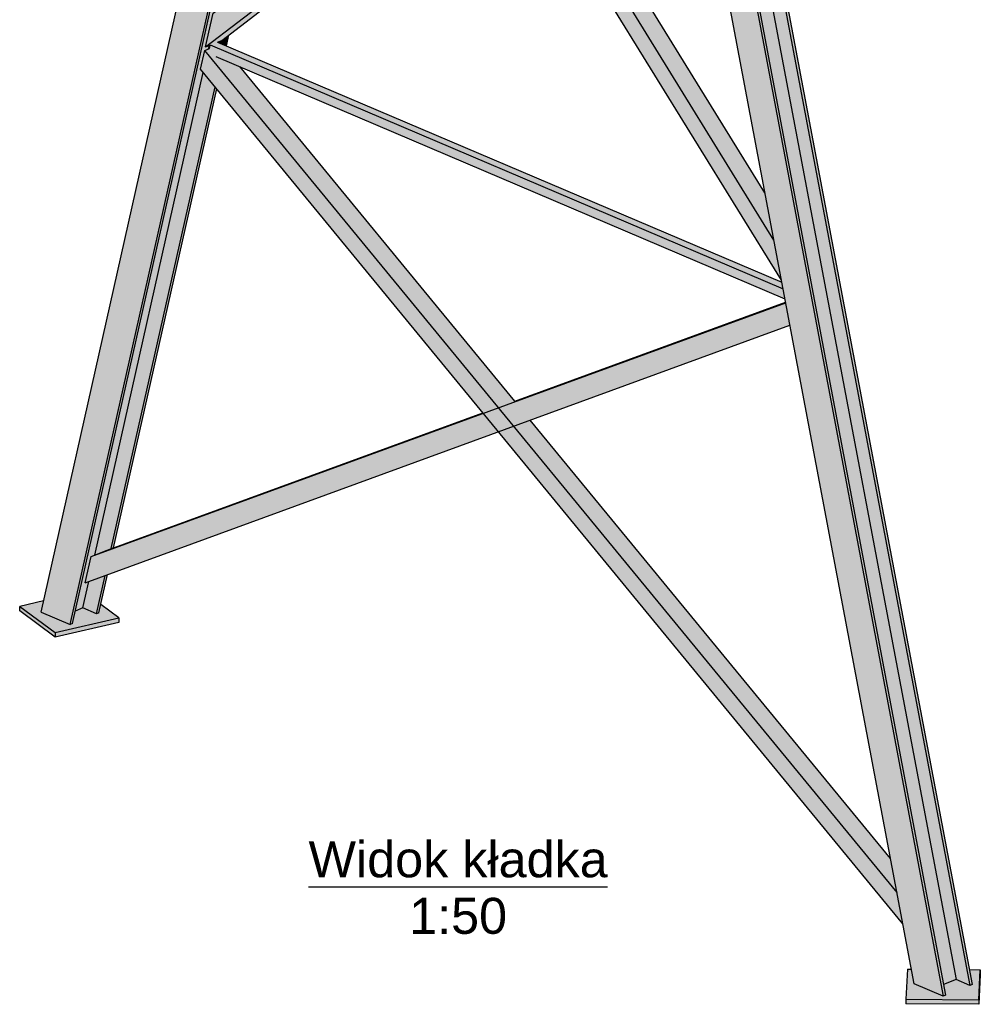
# Model space of a CAD drawing. Header units: millimetres. Extents: x 30 to 208467, y 44 to 15445.
# Tile 32 of 61: x 126675 to 130496, y 150 to 4067. Entities that reach past the tile are written whole.
import ezdxf

# ---------------------------------------------------------------- set-up
doc = ezdxf.new("R2010")
doc.units = ezdxf.units.MM
doc.styles.add('Arial', font='ARIAL.TTF', dxfattribs={"height": 0.2})

# ---------------------------------------------------------------- blocks, each defined once
blk = doc.blocks.new('Unknown-12 - 21771')
at = {"color": 5}
blk.add_line((127823.7, 617.8), (129013.4, 617.8), dxfattribs=at)
at = {"color": 5, "style": 'Arial'}
for s, height, p in [('Widok kładka', 143.262, (127823.7, 655.3)), ('1:50', 143.26, (128223.9, 430.3))]:
    blk.add_text(s, height=height, dxfattribs=at).set_placement(p)
blk = doc.blocks.new('Part-22010 - 21771')
blk.add_hatch(color=96).paths.add_polyline_path([(129718.9, 2956.7), (129717.6, 2963.2), (129713.7, 2983.8), (129707.7, 3015.6), (129706.5, 3022.1), (127461.7, 3977.6), (127432.9, 3966.2), (127432.4, 3965.8), (127429.2, 3951.6), (127454.8, 3920.4)])
at = {"color": 96}
for p, q in [((127429.2, 3951.6), (127432.4, 3965.8)), ((127432.9, 3966.2), (129711.4, 2996.4)), ((127461.7, 3977.6), (129706.5, 3022.1)), ((127454.8, 3920.4), (129718.9, 2956.7))]:
    blk.add_line(p, q, dxfattribs=at)
blk = doc.blocks.new('Part-24653 - 21771')
blk.add_hatch(color=96).paths.add_polyline_path([(126997.4, 1739.8), (126990, 1707), (126980.7, 1703.3), (126926, 1726.6), (126895.4, 1714.4), (126884.3, 1665), (126874.9, 1661.3), (126759.8, 1710.3), (126769.8, 1754.7), (126674.7, 1732.7), (126674.7, 1714.5), (126816.4, 1610.5), (127069.4, 1668.8), (127069.4, 1687)])
at = {"color": 96}
for p, q in [((126769.8, 1754.7), (126674.7, 1732.7)), ((126674.7, 1732.7), (126816.4, 1628.8)), ((126674.7, 1714.5), (126674.7, 1732.7)), ((127069.4, 1687), (126997.4, 1739.8)), ((126816.4, 1610.5), (126674.7, 1714.5)), ((126816.4, 1628.8), (127069.4, 1687)), ((127069.4, 1687), (127069.4, 1668.8)), ((127069.4, 1668.8), (126816.4, 1610.5)), ((126816.4, 1628.8), (126816.4, 1610.5))]:
    blk.add_line(p, q, dxfattribs=at)
blk = doc.blocks.new('Part-22059 - 21771')
for points in [[(127915.9, 6129), (127891.5, 6119.3), (127891.5, 6132.9), (127875.7, 6126.6), (127875.7, 6074), (127866.3, 6070.3), (127755.2, 6136.9), (126759.8, 1710.3), (126874.9, 1661.3), (126884.3, 1665), (126895.4, 1714.4), (126926, 1726.6), (126980.7, 1703.3), (126990, 1707), (127024.3, 1859.4), (127015, 1856), (126949.7, 1832.2), (126935.1, 1826.8), (126958.5, 1931.2), (126965.7, 1934), (126973.3, 1937), (127023.3, 1956.9), (127039, 1962.6), (127048.3, 1966), (127458.6, 3791), (127451.9, 3799.1), (127404.9, 3856.4), (127399.9, 3862.4), (127394.3, 3869.2), (127411.2, 3944.5), (127426, 3950.3), (127429.2, 3951.6), (127432.4, 3965.8), (127429.2, 3964.5), (127414.4, 3958.6), (127444.6, 4092.8), (127460.9, 4105.3), (127533.3, 4161), (127543.6, 4168.9), (127933, 5900.7), (127926.7, 5910.8), (127882.8, 5982), (127878.2, 5989.4), (127873, 5997.9), (127891.2, 6079.3), (127899.1, 6082.4), (127906, 6085.1), (127909.5, 6086.5), (127909.5, 6100.4), (127909.4, 6115.3), (127913.1, 6116.8), (127938.2, 6126.8), (127971.6, 6112.5), (127932.9, 6135.8)], [(127979.8, 6109), (127981.4, 6116), (127972.1, 6112.3)], [(127497.2, 3962.5), (127506.9, 4005.7), (127496.6, 3997.7), (127479.2, 3984.3), (127462, 3977.5), (127489.4, 3965.8)]]:
    blk.add_hatch(color=96).paths.add_polyline_path(points)
at = {"color": 96}
for p, q in [((126759.8, 1710.3), (127755.2, 6136.9)), ((127755.2, 6136.9), (127866.3, 6070.3)), ((127875.7, 6126.6), (127891.5, 6132.9)), ((127913.1, 6116.8), (127915.9, 6129)), ((127932.9, 6135.8), (127971.6, 6112.5)), ((127972.1, 6112.3), (127981.4, 6116)), ((127979.8, 6109), (127981.4, 6116)), ((126884.3, 1665), (127875.7, 6074)), ((127875.7, 6074), (127866.3, 6070.3)), ((127906, 6085.1), (127909.5, 6100.4)), ((126874.9, 1661.3), (127866.3, 6070.3)), ((127460.9, 4105.3), (127882.8, 5982)), ((127533.3, 4161), (127926.7, 5910.8)), ((127543.6, 4168.9), (127933, 5900.7)), ((127489.4, 3965.8), (127496.6, 3997.7)), ((127497.2, 3962.5), (127506.9, 4005.7)), ((127426, 3950.3), (127429.2, 3964.5)), ((126973.3, 1937), (127404.9, 3856.4)), ((127039, 1962.6), (127451.9, 3799.1)), ((127048.3, 1966), (127458.6, 3791)), ((126980.7, 1703.3), (127015, 1856)), ((126990, 1707), (127024.3, 1859.4)), ((126926, 1726.6), (126949.7, 1832.2)), ((126926, 1726.6), (126895.4, 1714.4)), ((126980.7, 1703.3), (126926, 1726.6)), ((126759.8, 1710.3), (126874.9, 1661.3)), ((126990, 1707), (126980.7, 1703.3)), ((126884.3, 1665), (126874.9, 1661.3))]:
    blk.add_line(p, q, dxfattribs=at)
blk = doc.blocks.new('Part-22060 - 21771')
blk.add_hatch(color=96).paths.add_polyline_path([(130348.2, 182.8), (130357.6, 186.6), (130349.7, 228.4), (130399.3, 248.1), (130454, 224.8), (130463.3, 228.5), (129468, 5502.5), (129458.6, 5498.8), (129405.8, 5512.1), (129362.2, 5494.8), (129362.2, 5460.5), (129352.9, 5456.8), (129310.6, 5467.5), (129241.7, 5484.8), (130233.1, 231.8), (130315.8, 196.6)])
at = {"color": 96}
for p, q in [((129241.7, 5484.8), (129352.9, 5456.8)), ((130233.1, 231.8), (129241.7, 5484.8)), ((129362.2, 5494.8), (129405.8, 5512.1)), ((129405.8, 5512.1), (129458.6, 5498.8)), ((129405.8, 5512.1), (130399.3, 248.1)), ((129458.6, 5498.8), (129468, 5502.5)), ((129458.6, 5498.8), (130454, 224.8)), ((129468, 5502.5), (130463.3, 228.5)), ((129352.9, 5456.8), (129362.2, 5460.5)), ((129352.9, 5456.8), (130348.2, 182.8)), ((129362.2, 5460.5), (130357.6, 186.6)), ((130399.3, 248.1), (130349.7, 228.4)), ((130454, 224.8), (130399.3, 248.1)), ((130348.2, 182.8), (130233.1, 231.8)), ((130463.3, 228.5), (130454, 224.8)), ((130357.6, 186.6), (130348.2, 182.8))]:
    blk.add_line(p, q, dxfattribs=at)
blk = doc.blocks.new('Part-22061 - 21771')
blk.add_hatch(color=96).paths.add_polyline_path([(130188.2, 469.8), (130186, 481.4), (130164.7, 594.2), (130139.1, 729.8), (128705.8, 2473.8), (128639.7, 2449.7), (128616.9, 2477.5), (128579.2, 2523.4), (128645.2, 2547.5), (128579.2, 2523.4), (128643.9, 2549.1), (127550.2, 3879.8), (127454.8, 3920.4), (127429.2, 3951.6), (127411.2, 3944.5), (127394.3, 3869.2)])
at = {"color": 96}
for p, q in [((127394.3, 3869.2), (127411.2, 3944.5)), ((127411.2, 3944.5), (127429.2, 3951.6)), ((130164.7, 594.2), (127411.2, 3944.5)), ((128643.9, 2549.1), (127550.2, 3879.8)), ((130188.2, 469.8), (127394.3, 3869.2)), ((130139.1, 729.8), (128705.8, 2473.8))]:
    blk.add_line(p, q, dxfattribs=at)
blk = doc.blocks.new('Part-22062 - 21771')
blk.add_hatch(color=96).paths.add_polyline_path([(126935.1, 1826.8), (129738.8, 2851.3), (129738, 2855.3), (129737.7, 2857.1), (129722.2, 2938.7), (129721.8, 2940.9), (129721.5, 2942.8), (128643.9, 2549.1), (128579.2, 2523.4), (128518.6, 2501.2), (128517.4, 2502.8), (127023.3, 1956.9), (126958.5, 1931.2)])
at = {"color": 96}
for p, q in [((126958.5, 1931.2), (129721.8, 2940.9)), ((128643.9, 2549.1), (129721.5, 2942.8)), ((126935.1, 1826.8), (129738.8, 2851.3)), ((127023.3, 1956.9), (128517.4, 2502.8)), ((126935.1, 1826.8), (126958.5, 1931.2)), ((126958.5, 1931.2), (127023.3, 1956.9))]:
    blk.add_line(p, q, dxfattribs=at)
blk = doc.blocks.new('Part-22063 - 21771')
for points in [[(128579.1, 4854), (128583.6, 4857.4), (128633.4, 4895.7), (128608.8, 4876.7), (128625.6, 4889.7), (128579.1, 4964.9), (128587, 4970.9), (128633.8, 5006.9), (127994.4, 6042.7), (127985.4, 6046.5), (127944.2, 6064.1), (127915.5, 6076.3), (127909.5, 6086), (127909.5, 6086.5), (127891.2, 6079.3), (127873, 5997.9)], [(129705, 3030.2), (129702.1, 3045.6), (129674.8, 3190), (129669.7, 3217), (129642.3, 3362.6), (129639.3, 3378), (128690.3, 4915.4), (128625.6, 4889.7), (128579.1, 4854)]]:
    blk.add_hatch(color=96).paths.add_polyline_path(points)
at = {"color": 96}
for p, q in [((127873, 5997.9), (127891.2, 6079.3)), ((127891.2, 6079.3), (127909.5, 6086.5)), ((129674.8, 3190), (127891.2, 6079.3)), ((128633.8, 5006.9), (127994.4, 6042.7)), ((129705, 3030.2), (127873, 5997.9)), ((129639.3, 3378), (128690.3, 4915.4))]:
    blk.add_line(p, q, dxfattribs=at)
blk = doc.blocks.new('Part-22064 - 21771')
blk.add_hatch(color=96).paths.add_polyline_path([(127414.4, 3958.6), (127432.4, 3965.8), (127432.9, 3966.2), (127461.7, 3977.6), (127462, 3977.5), (127479.2, 3984.3), (128589.2, 4837.6), (128579.1, 4854), (128625.6, 4889.7), (128690.3, 4915.4), (129265.7, 5357.7), (129261.8, 5378.7), (129248.1, 5451.2), (129244.5, 5470.3), (129243.5, 5475.6), (127444.6, 4092.8)])
at = {"color": 96}
for p, q in [((127444.6, 4092.8), (129243.5, 5475.6)), ((127414.4, 3958.6), (129261.8, 5378.7)), ((128690.3, 4915.4), (129265.7, 5357.7)), ((127479.2, 3984.3), (128589.2, 4837.6)), ((127414.4, 3958.6), (127444.6, 4092.8)), ((127414.4, 3958.6), (127432.4, 3965.8)), ((127462, 3977.5), (127479.2, 3984.3))]:
    blk.add_line(p, q, dxfattribs=at)
blk = doc.blocks.new('Part-24655 - 21771')
blk.add_hatch(color=96).paths.add_polyline_path([(130452.1, 287.8), (130463.3, 228.5), (130460.4, 227.4), (130454, 224.8), (130449.6, 248.1), (130454, 224.8), (130399.3, 248.1), (130391.9, 245.2), (130349.7, 228.4), (130357.6, 186.6), (130348.2, 182.8), (130233.1, 231.8), (130222.2, 289.6), (130206, 289.7), (130200.3, 170.6), (130200.3, 152.3), (130490.3, 150), (130496, 269.2), (130496, 287.4)])
at = {"color": 96}
for p, q in [((130206, 289.7), (130200.3, 170.6)), ((130206, 289.7), (130222.2, 289.6)), ((130452.1, 287.8), (130496, 287.4)), ((130490.3, 168.2), (130496, 287.4)), ((130496, 287.4), (130496, 269.2)), ((130496, 269.2), (130490.3, 150)), ((130200.3, 170.6), (130490.3, 168.2)), ((130200.3, 170.6), (130200.3, 152.3)), ((130490.3, 168.2), (130490.3, 150)), ((130490.3, 150), (130200.3, 152.3))]:
    blk.add_line(p, q, dxfattribs=at)

msp = doc.modelspace()

# ---------------------------------------------------------------- block references
for name in ['Part-22059 - 21771', 'Part-22063 - 21771', 'Part-22060 - 21771', 'Part-22064 - 21771', 'Part-22010 - 21771', 'Part-22061 - 21771', 'Part-22062 - 21771', 'Part-24653 - 21771', 'Unknown-12 - 21771', 'Part-24655 - 21771']:
    msp.add_blockref(name, (0, 0))

doc.saveas('drawing.dxf')
